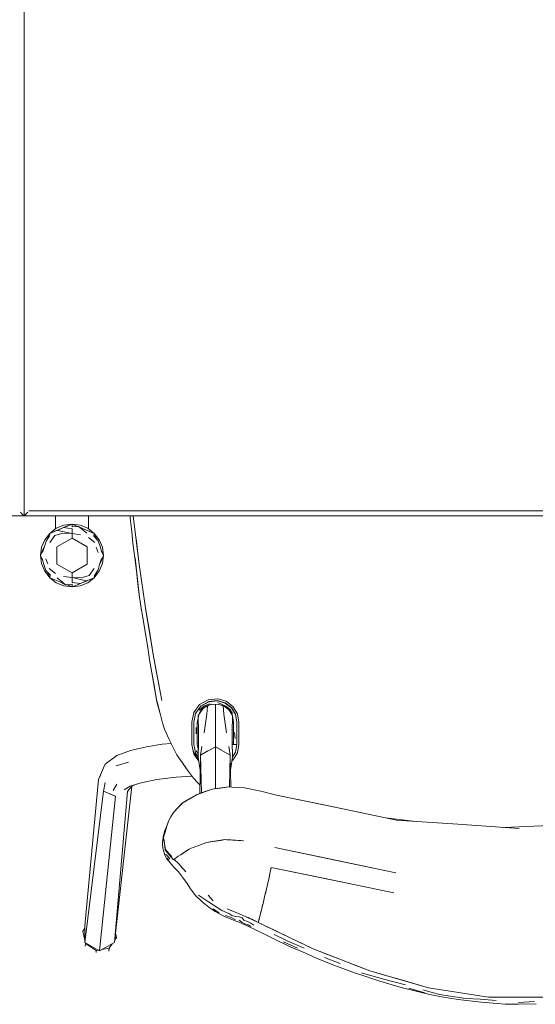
# Model space of a CAD drawing. Header units: millimetres. Extents: x -261 to 187, y -214 to 106.
# Tile 39 of 256: x -220.637 to -220.326, y -160.631 to -160.036. Entities that reach past the tile are written whole.
import ezdxf

# ---------------------------------------------------------------- set-up
doc = ezdxf.new("R2010")
doc.units = ezdxf.units.MM
doc.header["$LTSCALE"] = 0.005
doc.header["$MEASUREMENT"] = 0
doc.layers.add('IFC-Elemento de mobília-Contorno', color=9, linetype='Continuous', lineweight=5)

msp = doc.modelspace()

# ---------------------------------------------------------------- linework, layer by layer
at = {"layer": 'IFC-Elemento de mobília-Contorno', "lineweight": 5}
for p, q in [((-220.6345, -160.33601), (-220.6345, -159.73606)), ((-220.63673, -160.33379), (-220.636, -160.33451)), ((-220.636, -160.33451), (-220.63538, -160.33513)), ((-220.63362, -160.33513), (-220.633, -160.33451)), ((-220.633, -160.33451), (-220.63228, -160.33379)), ((-220.6315, -160.33301), (-219.4376, -160.33301)), ((-221.8344, -160.33601), (-220.6345, -160.33601)), ((-220.63538, -160.33513), (-220.63491, -160.33561)), ((-220.63491, -160.33561), (-220.6346, -160.33591)), ((-220.6346, -160.33591), (-220.6345, -160.33601)), ((-220.6345, -160.33601), (-220.6344, -160.33591)), ((-220.6345, -160.33601), (-219.4346, -160.33601)), ((-220.6344, -160.33591), (-220.6341, -160.33561)), ((-220.6341, -160.33561), (-220.63362, -160.33513)), ((-220.6155, -160.34386), (-220.6155, -160.33601)), ((-220.59551, -160.34392), (-220.59551, -160.33601)), ((-220.57046, -160.33601), (-220.57029, -160.33751)), ((-220.57046, -160.33601), (-220.57029, -160.33751)), ((-220.57029, -160.33751), (-220.56937, -160.34544)), ((-220.57029, -160.33751), (-220.56937, -160.34546)), ((-220.56848, -160.33601), (-220.56513, -160.36373)), ((-220.62196, -160.35047), (-220.61891, -160.34661)), ((-220.62027, -160.34988), (-220.61891, -160.34661)), ((-220.62026, -160.34987), (-220.61891, -160.34661)), ((-220.61908, -160.34801), (-220.61891, -160.34661)), ((-220.61891, -160.34661), (-220.615, -160.34352)), ((-220.61891, -160.34661), (-220.61277, -160.34406)), ((-220.61891, -160.34661), (-220.61584, -160.34533)), ((-220.61591, -160.34788), (-220.61104, -160.34658)), ((-220.61584, -160.34533), (-220.61277, -160.34406)), ((-220.6155, -160.34386), (-220.61543, -160.34386)), ((-220.615, -160.34352), (-220.61042, -160.34162)), ((-220.61431, -160.34478), (-220.61056, -160.34305)), ((-220.61431, -160.34478), (-220.60551, -160.34664)), ((-220.61277, -160.34406), (-220.61056, -160.34305)), ((-220.61104, -160.34658), (-220.60551, -160.34664)), ((-220.61056, -160.34305), (-220.60914, -160.34256)), ((-220.61056, -160.34305), (-220.60551, -160.3438)), ((-220.61042, -160.34162), (-220.60551, -160.34105)), ((-220.60918, -160.34257), (-220.60551, -160.34105)), ((-220.60914, -160.34256), (-220.60551, -160.34105)), ((-220.60551, -160.34261), (-220.60551, -160.34105)), ((-220.60551, -160.34105), (-220.60369, -160.34181)), ((-220.60551, -160.34105), (-220.60223, -160.34241)), ((-220.60551, -160.34105), (-220.60059, -160.34162)), ((-220.60551, -160.34261), (-220.60551, -160.34183)), ((-220.60551, -160.34261), (-220.60149, -160.34236)), ((-220.60551, -160.34664), (-220.60551, -160.3438)), ((-220.60551, -160.34664), (-220.60551, -160.34522)), ((-220.60551, -160.34664), (-220.60037, -160.3474)), ((-220.60551, -160.34948), (-220.60551, -160.34664)), ((-220.60369, -160.34181), (-220.60224, -160.34241)), ((-220.60149, -160.34236), (-220.60005, -160.34365)), ((-220.60149, -160.34236), (-220.59824, -160.34406)), ((-220.60059, -160.34162), (-220.59601, -160.34352)), ((-220.60005, -160.34365), (-220.59656, -160.34644)), ((-220.59824, -160.34406), (-220.5921, -160.34661)), ((-220.59824, -160.34406), (-220.59517, -160.34533)), ((-220.59601, -160.34352), (-220.5921, -160.34661)), ((-220.59558, -160.34386), (-220.59551, -160.34386)), ((-220.59517, -160.34533), (-220.5921, -160.34661)), ((-220.59228, -160.34825), (-220.5921, -160.34661)), ((-220.5921, -160.34661), (-220.59071, -160.34995)), ((-220.5921, -160.34661), (-220.59071, -160.34995)), ((-220.5921, -160.34661), (-220.58905, -160.35047)), ((-220.56937, -160.34544), (-220.56866, -160.35256)), ((-220.62386, -160.35505), (-220.62196, -160.35047)), ((-220.6221, -160.3545), (-220.62122, -160.35138)), ((-220.62122, -160.35138), (-220.61908, -160.34801)), ((-220.61885, -160.35215), (-220.61591, -160.34788)), ((-220.61463, -160.35474), (-220.60551, -160.34948)), ((-220.60551, -160.34948), (-220.60551, -160.34806)), ((-220.60551, -160.34948), (-220.59639, -160.35474)), ((-220.5956, -160.34916), (-220.59164, -160.35211)), ((-220.59228, -160.34825), (-220.58978, -160.35105)), ((-220.59071, -160.34995), (-220.58978, -160.35105)), ((-220.58978, -160.35105), (-220.58854, -160.35455)), ((-220.58905, -160.35047), (-220.58716, -160.35505)), ((-220.56866, -160.35256), (-220.56754, -160.36136)), ((-220.56683, -160.34964), (-220.56513, -160.36373)), ((-220.62446, -160.36001), (-220.62194, -160.3539)), ((-220.62446, -160.36001), (-220.62386, -160.35505)), ((-220.62446, -160.36001), (-220.62308, -160.35666)), ((-220.62326, -160.35815), (-220.6221, -160.3545)), ((-220.62308, -160.35666), (-220.62193, -160.3539)), ((-220.61463, -160.36528), (-220.61463, -160.35474)), ((-220.59639, -160.36528), (-220.59639, -160.35474)), ((-220.59084, -160.35502), (-220.58976, -160.35811)), ((-220.58854, -160.35455), (-220.58749, -160.35814)), ((-220.58789, -160.35676), (-220.58655, -160.36001)), ((-220.58789, -160.35677), (-220.58655, -160.36001)), ((-220.58716, -160.35505), (-220.58655, -160.36001)), ((-220.62446, -160.36001), (-220.62311, -160.36327)), ((-220.62446, -160.36001), (-220.62311, -160.36327)), ((-220.62446, -160.36001), (-220.62386, -160.36489)), ((-220.62352, -160.36188), (-220.62247, -160.36547)), ((-220.62126, -160.36191), (-220.62017, -160.365)), ((-220.58907, -160.36611), (-220.58655, -160.36001)), ((-220.58907, -160.36611), (-220.58793, -160.36336)), ((-220.58891, -160.36552), (-220.58775, -160.36187)), ((-220.58793, -160.36336), (-220.58655, -160.36001)), ((-220.58716, -160.36489), (-220.58655, -160.36001)), ((-220.56754, -160.36136), (-220.56662, -160.36932)), ((-220.56732, -160.36131), (-220.56595, -160.37437)), ((-220.56513, -160.36373), (-220.56109, -160.39183)), ((-220.62386, -160.36489), (-220.62196, -160.36947)), ((-220.62247, -160.36547), (-220.62123, -160.36897)), ((-220.62196, -160.36947), (-220.61891, -160.37341)), ((-220.62123, -160.36897), (-220.61873, -160.37177)), ((-220.62123, -160.36897), (-220.6203, -160.37007)), ((-220.6203, -160.37007), (-220.61891, -160.37341)), ((-220.6203, -160.37007), (-220.61891, -160.37341)), ((-220.61937, -160.36791), (-220.61541, -160.37086)), ((-220.61463, -160.36528), (-220.60551, -160.37054)), ((-220.60551, -160.37054), (-220.59639, -160.36528)), ((-220.60551, -160.37196), (-220.60551, -160.37054)), ((-220.60551, -160.37338), (-220.60551, -160.37054)), ((-220.59511, -160.37214), (-220.59216, -160.36787)), ((-220.5921, -160.37341), (-220.58905, -160.36947)), ((-220.5921, -160.37341), (-220.59074, -160.37014)), ((-220.5921, -160.37341), (-220.59075, -160.37015)), ((-220.59193, -160.37201), (-220.58979, -160.36864)), ((-220.58979, -160.36864), (-220.58891, -160.36552)), ((-220.58905, -160.36947), (-220.58716, -160.36489)), ((-220.56662, -160.36932), (-220.56478, -160.38523)), ((-220.56662, -160.36932), (-220.5657, -160.37727)), ((-220.61891, -160.37341), (-220.61873, -160.37177)), ((-220.61891, -160.37341), (-220.61584, -160.37469)), ((-220.61891, -160.37341), (-220.61277, -160.37596)), ((-220.61891, -160.37341), (-220.615, -160.37642)), ((-220.61584, -160.37469), (-220.61277, -160.37596)), ((-220.615, -160.37642), (-220.61042, -160.37832)), ((-220.61445, -160.37358), (-220.61096, -160.37637)), ((-220.61277, -160.37596), (-220.60953, -160.37766)), ((-220.61096, -160.37637), (-220.60953, -160.37766)), ((-220.61063, -160.37262), (-220.60551, -160.37338)), ((-220.60551, -160.37338), (-220.5967, -160.37524)), ((-220.60551, -160.37338), (-220.59997, -160.37344)), ((-220.60551, -160.37622), (-220.60551, -160.37338)), ((-220.60551, -160.3748), (-220.60551, -160.37338)), ((-220.60551, -160.37622), (-220.60045, -160.37697)), ((-220.60059, -160.37832), (-220.59601, -160.37642)), ((-220.60045, -160.37697), (-220.5967, -160.37524)), ((-220.60045, -160.37697), (-220.59824, -160.37596)), ((-220.59997, -160.37344), (-220.59511, -160.37214)), ((-220.5984, -160.37603), (-220.5921, -160.37341)), ((-220.59839, -160.37602), (-220.59824, -160.37596)), ((-220.59824, -160.37596), (-220.59517, -160.37469)), ((-220.59601, -160.37642), (-220.5921, -160.37341)), ((-220.59517, -160.37469), (-220.5921, -160.37341)), ((-220.5921, -160.37341), (-220.59193, -160.37201)), ((-220.61042, -160.37832), (-220.60551, -160.37897)), ((-220.60953, -160.37766), (-220.60551, -160.37741)), ((-220.60878, -160.37761), (-220.60551, -160.37897)), ((-220.60877, -160.37761), (-220.60732, -160.37822)), ((-220.60732, -160.37822), (-220.60551, -160.37897)), ((-220.60551, -160.37897), (-220.60551, -160.37741)), ((-220.60551, -160.37819), (-220.60551, -160.37741)), ((-220.60551, -160.37897), (-220.60183, -160.37745)), ((-220.60551, -160.37897), (-220.60187, -160.37746)), ((-220.60551, -160.37897), (-220.60059, -160.37832)), ((-220.60187, -160.37746), (-220.60045, -160.37697)), ((-220.5657, -160.37727), (-220.56478, -160.38523)), ((-220.56311, -160.37778), (-220.56109, -160.39183)), ((-220.56478, -160.38523), (-220.56348, -160.39312)), ((-220.56478, -160.38523), (-220.56346, -160.3932)), ((-220.56348, -160.39312), (-220.56298, -160.3963)), ((-220.56109, -160.39183), (-220.55877, -160.40583)), ((-220.56109, -160.39183), (-220.55645, -160.41984)), ((-220.56298, -160.3963), (-220.5616, -160.40496)), ((-220.5616, -160.40496), (-220.55972, -160.41571)), ((-220.55877, -160.40583), (-220.55645, -160.41984)), ((-220.55997, -160.41432), (-220.55965, -160.41621)), ((-220.55996, -160.41435), (-220.55965, -160.41619)), ((-220.55972, -160.41571), (-220.55868, -160.42312)), ((-220.55868, -160.42312), (-220.55722, -160.43087)), ((-220.55645, -160.41984), (-220.55121, -160.44774)), ((-220.55645, -160.41984), (-220.55503, -160.42743)), ((-220.5579, -160.42728), (-220.55767, -160.42871)), ((-220.55767, -160.42871), (-220.55596, -160.4385)), ((-220.55503, -160.42743), (-220.5536, -160.43502)), ((-220.55724, -160.43077), (-220.55596, -160.4385)), ((-220.55723, -160.43085), (-220.55644, -160.43559)), ((-220.55722, -160.43087), (-220.55571, -160.43959)), ((-220.55644, -160.43559), (-220.55432, -160.44839)), ((-220.5536, -160.43502), (-220.55121, -160.44774)), ((-220.55596, -160.4385), (-220.55432, -160.44839)), ((-220.52843, -160.45018), (-220.52328, -160.44723)), ((-220.52329, -160.44723), (-220.5173, -160.4466)), ((-220.52283, -160.44827), (-220.5175, -160.44773)), ((-220.52282, -160.44839), (-220.51736, -160.44785)), ((-220.51886, -160.448), (-220.51886, -160.44786)), ((-220.5175, -160.44773), (-220.51521, -160.44841)), ((-220.51736, -160.44785), (-220.51291, -160.44921)), ((-220.5173, -160.4466), (-220.51237, -160.44811)), ((-220.55432, -160.44839), (-220.55208, -160.45633)), ((-220.5541, -160.44833), (-220.55089, -160.46108)), ((-220.53195, -160.45496), (-220.52843, -160.45018)), ((-220.5308, -160.45545), (-220.52758, -160.45108)), ((-220.52944, -160.45719), (-220.52738, -160.4532)), ((-220.5289, -160.45622), (-220.5262, -160.45251)), ((-220.52874, -160.45356), (-220.52555, -160.45084)), ((-220.52764, -160.45117), (-220.52749, -160.45097)), ((-220.52758, -160.45108), (-220.52282, -160.44839)), ((-220.52749, -160.45097), (-220.52283, -160.44827)), ((-220.52738, -160.4532), (-220.52439, -160.45101)), ((-220.5262, -160.45251), (-220.52222, -160.45023)), ((-220.52555, -160.45084), (-220.52213, -160.44962)), ((-220.52439, -160.45101), (-220.52122, -160.44982)), ((-220.52405, -160.45586), (-220.52356, -160.451)), ((-220.52333, -160.44868), (-220.52331, -160.44855)), ((-220.52222, -160.45023), (-220.52012, -160.45002)), ((-220.52012, -160.45002), (-220.51765, -160.44978)), ((-220.51886, -160.46072), (-220.51886, -160.4499)), ((-220.51765, -160.44978), (-220.51383, -160.45093)), ((-220.51748, -160.44882), (-220.51249, -160.45105)), ((-220.51521, -160.44841), (-220.51292, -160.44909)), ((-220.51458, -160.45038), (-220.51198, -160.45198)), ((-220.5144, -160.44865), (-220.51439, -160.44876)), ((-220.51418, -160.45083), (-220.51367, -160.45586)), ((-220.51383, -160.45093), (-220.51067, -160.45337)), ((-220.51292, -160.44909), (-220.50917, -160.45198)), ((-220.51291, -160.44921), (-220.50919, -160.4521)), ((-220.51249, -160.45105), (-220.51021, -160.453)), ((-220.51237, -160.44811), (-220.50828, -160.45127)), ((-220.51198, -160.45198), (-220.50983, -160.45415)), ((-220.51067, -160.45337), (-220.50859, -160.45678)), ((-220.51021, -160.453), (-220.50854, -160.45549)), ((-220.50919, -160.4521), (-220.50673, -160.45612)), ((-220.50917, -160.45198), (-220.50671, -160.45602)), ((-220.5086, -160.45292), (-220.5086, -160.45306)), ((-220.50828, -160.45127), (-220.50558, -160.45568)), ((-220.53319, -160.46076), (-220.53195, -160.45496)), ((-220.53194, -160.46075), (-220.5308, -160.45545)), ((-220.52986, -160.46071), (-220.52934, -160.45829)), ((-220.52934, -160.45829), (-220.5289, -160.45622)), ((-220.5292, -160.4576), (-220.52904, -160.46623)), ((-220.52556, -160.46724), (-220.52405, -160.45586)), ((-220.51367, -160.45586), (-220.51217, -160.46724)), ((-220.50869, -160.46623), (-220.50857, -160.45751)), ((-220.50859, -160.45678), (-220.50786, -160.46071)), ((-220.50857, -160.45691), (-220.50857, -160.45751)), ((-220.50673, -160.45612), (-220.50587, -160.46076)), ((-220.50671, -160.45602), (-220.50586, -160.46066)), ((-220.50558, -160.45568), (-220.50462, -160.46076)), ((-220.55089, -160.46108), (-220.54964, -160.46498)), ((-220.54964, -160.46498), (-220.5468, -160.47124)), ((-220.53319, -160.46076), (-220.53319, -160.46413)), ((-220.53319, -160.46413), (-220.53318, -160.4675)), ((-220.53194, -160.46075), (-220.53194, -160.46413)), ((-220.53194, -160.46413), (-220.53194, -160.46749)), ((-220.53048, -160.46786), (-220.53045, -160.46399)), ((-220.52986, -160.46408), (-220.52986, -160.46071)), ((-220.52986, -160.46746), (-220.52986, -160.46408)), ((-220.51886, -160.4703), (-220.51886, -160.46072)), ((-220.50786, -160.46408), (-220.50786, -160.46071)), ((-220.50786, -160.46746), (-220.50786, -160.46408)), ((-220.50587, -160.46413), (-220.50587, -160.46076)), ((-220.50587, -160.4675), (-220.50587, -160.46413)), ((-220.50586, -160.46404), (-220.50586, -160.46066)), ((-220.50586, -160.46742), (-220.50586, -160.46404)), ((-220.50462, -160.46413), (-220.50462, -160.46076)), ((-220.50462, -160.4675), (-220.50462, -160.46413)), ((-220.5468, -160.47124), (-220.54347, -160.478)), ((-220.53318, -160.4675), (-220.53318, -160.47087)), ((-220.53318, -160.47087), (-220.53318, -160.47424)), ((-220.53194, -160.46749), (-220.53194, -160.47087)), ((-220.53194, -160.47087), (-220.53193, -160.47424)), ((-220.52986, -160.47083), (-220.52986, -160.46746)), ((-220.52986, -160.47421), (-220.52986, -160.47083)), ((-220.52904, -160.46623), (-220.52899, -160.47245)), ((-220.51886, -160.47564), (-220.51886, -160.4703)), ((-220.50873, -160.47245), (-220.50869, -160.46623)), ((-220.50786, -160.47083), (-220.50786, -160.46746)), ((-220.50786, -160.47421), (-220.50786, -160.47083)), ((-220.50728, -160.46711), (-220.50698, -160.47068)), ((-220.50587, -160.47087), (-220.50587, -160.4675)), ((-220.50587, -160.4743), (-220.50587, -160.47087)), ((-220.50586, -160.46742), (-220.50586, -160.47079)), ((-220.50586, -160.47417), (-220.50586, -160.47079)), ((-220.50462, -160.47087), (-220.50462, -160.4675)), ((-220.50462, -160.4743), (-220.50462, -160.47087)), ((-220.57019, -160.47792), (-220.56049, -160.47569)), ((-220.56049, -160.47569), (-220.55108, -160.4741)), ((-220.55108, -160.4741), (-220.54559, -160.47369)), ((-220.53318, -160.47424), (-220.53193, -160.48005)), ((-220.53193, -160.47424), (-220.53131, -160.47713)), ((-220.53131, -160.47713), (-220.53079, -160.47954)), ((-220.52986, -160.47323), (-220.52921, -160.47322)), ((-220.52986, -160.47421), (-220.52911, -160.47772)), ((-220.52921, -160.48188), (-220.52899, -160.47245)), ((-220.52921, -160.47322), (-220.52901, -160.47322)), ((-220.52921, -160.4743), (-220.52903, -160.4743)), ((-220.52783, -160.48071), (-220.52697, -160.4754)), ((-220.52783, -160.48071), (-220.51886, -160.47564)), ((-220.52274, -160.47783), (-220.51886, -160.47564)), ((-220.51886, -160.49243), (-220.51886, -160.47564)), ((-220.51886, -160.47564), (-220.5099, -160.48071)), ((-220.51886, -160.47564), (-220.51545, -160.47758)), ((-220.51076, -160.4754), (-220.5099, -160.48071)), ((-220.50873, -160.47245), (-220.50852, -160.48188)), ((-220.50872, -160.47322), (-220.50786, -160.47322)), ((-220.50869, -160.4743), (-220.50588, -160.4743)), ((-220.50786, -160.47421), (-220.50771, -160.47422)), ((-220.50771, -160.47422), (-220.50728, -160.47424)), ((-220.50728, -160.47424), (-220.50663, -160.47424)), ((-220.50671, -160.47882), (-220.50586, -160.47417)), ((-220.50663, -160.47424), (-220.50587, -160.47425)), ((-220.50587, -160.47322), (-220.50586, -160.47322)), ((-220.50558, -160.47931), (-220.50462, -160.47425)), ((-220.58552, -160.48623), (-220.57834, -160.48086)), ((-220.57834, -160.48086), (-220.57019, -160.47792)), ((-220.54347, -160.478), (-220.54218, -160.48052)), ((-220.54218, -160.48052), (-220.53954, -160.48428)), ((-220.53226, -160.47852), (-220.53193, -160.47901)), ((-220.53225, -160.47857), (-220.53019, -160.48169)), ((-220.53193, -160.47901), (-220.53104, -160.48034)), ((-220.53193, -160.48005), (-220.52884, -160.48425)), ((-220.53104, -160.48034), (-220.53019, -160.48169)), ((-220.53087, -160.48066), (-220.53084, -160.48066)), ((-220.53079, -160.47954), (-220.5292, -160.48168)), ((-220.53051, -160.47814), (-220.52917, -160.48017)), ((-220.53019, -160.48169), (-220.529, -160.48325)), ((-220.53019, -160.48169), (-220.52919, -160.48294)), ((-220.52921, -160.48188), (-220.528, -160.48971)), ((-220.52919, -160.48294), (-220.52901, -160.48318)), ((-220.52827, -160.50388), (-220.52783, -160.48071)), ((-220.52783, -160.48071), (-220.52334, -160.47818)), ((-220.52783, -160.48071), (-220.52725, -160.50352)), ((-220.51283, -160.47906), (-220.5099, -160.48071)), ((-220.51039, -160.5), (-220.5099, -160.48071)), ((-220.5099, -160.48071), (-220.50953, -160.50004)), ((-220.50973, -160.48971), (-220.50852, -160.48188)), ((-220.50887, -160.48418), (-220.50828, -160.48372)), ((-220.50855, -160.48062), (-220.50781, -160.48062)), ((-220.50852, -160.48178), (-220.50671, -160.47882)), ((-220.50828, -160.48372), (-220.50558, -160.47931)), ((-220.58954, -160.49548), (-220.58651, -160.48842)), ((-220.58651, -160.48842), (-220.58552, -160.48623)), ((-220.57884, -160.48719), (-220.57132, -160.48495)), ((-220.53954, -160.48428), (-220.53842, -160.48583)), ((-220.53902, -160.48501), (-220.53844, -160.48583)), ((-220.53844, -160.48583), (-220.53811, -160.4863)), ((-220.53842, -160.48583), (-220.53808, -160.48629)), ((-220.53811, -160.4863), (-220.53571, -160.48973)), ((-220.53808, -160.48629), (-220.53717, -160.48753)), ((-220.53571, -160.48973), (-220.53216, -160.49454)), ((-220.59776, -160.58392), (-220.58954, -160.49548)), ((-220.58954, -160.49548), (-220.58811, -160.49257)), ((-220.56381, -160.49735), (-220.55434, -160.49537)), ((-220.55434, -160.49537), (-220.54251, -160.49406)), ((-220.54251, -160.49406), (-220.53294, -160.49348)), ((-220.53216, -160.49454), (-220.52962, -160.49719)), ((-220.51886, -160.50103), (-220.51886, -160.49243)), ((-220.58651, -160.50258), (-220.58552, -160.49726)), ((-220.58073, -160.50212), (-220.57834, -160.49824)), ((-220.57984, -160.59405), (-220.56927, -160.4994)), ((-220.57401, -160.50161), (-220.57028, -160.49937)), ((-220.57188, -160.50268), (-220.56929, -160.49941)), ((-220.57028, -160.49937), (-220.56381, -160.49735)), ((-220.56929, -160.49941), (-220.56657, -160.49821)), ((-220.53027, -160.50461), (-220.52072, -160.50128)), ((-220.52997, -160.50447), (-220.52072, -160.50128)), ((-220.52962, -160.49719), (-220.52817, -160.49867)), ((-220.52624, -160.50316), (-220.52072, -160.50128)), ((-220.52072, -160.50128), (-220.51101, -160.49996)), ((-220.52072, -160.50128), (-220.51586, -160.50062)), ((-220.51586, -160.50062), (-220.51101, -160.49996)), ((-220.51101, -160.49996), (-220.50884, -160.50007)), ((-220.50884, -160.50007), (-220.50123, -160.50055)), ((-220.50123, -160.50055), (-220.49148, -160.50241)), ((-220.59776, -160.59393), (-220.58651, -160.50258)), ((-220.58651, -160.50258), (-220.57919, -160.50556)), ((-220.58285, -160.50407), (-220.57919, -160.50556)), ((-220.58159, -160.52892), (-220.57919, -160.50556)), ((-220.57984, -160.59405), (-220.57188, -160.50268)), ((-220.53885, -160.50972), (-220.53027, -160.50461)), ((-220.53843, -160.50941), (-220.53386, -160.50674)), ((-220.53386, -160.50674), (-220.53351, -160.50654)), ((-220.53011, -160.50456), (-220.52997, -160.50447)), ((-220.52997, -160.50447), (-220.52624, -160.50316)), ((-220.49148, -160.50241), (-220.48185, -160.50482)), ((-220.48185, -160.50482), (-220.45136, -160.51117)), ((-220.48185, -160.50482), (-220.44559, -160.51237)), ((-220.54432, -160.51549), (-220.53885, -160.50972)), ((-220.54403, -160.51518), (-220.54135, -160.51243)), ((-220.54135, -160.51243), (-220.53843, -160.50941)), ((-220.53843, -160.50941), (-220.53755, -160.50895)), ((-220.53843, -160.50941), (-220.53758, -160.50897)), ((-220.45136, -160.51117), (-220.40934, -160.51993)), ((-220.44559, -160.51237), (-220.40934, -160.51993)), ((-220.54726, -160.52055), (-220.54432, -160.51549)), ((-220.54706, -160.52025), (-220.54552, -160.51769)), ((-220.54552, -160.51769), (-220.54398, -160.51513)), ((-220.41611, -160.51852), (-220.39941, -160.5206)), ((-220.54945, -160.52607), (-220.5487, -160.52439)), ((-220.54938, -160.5278), (-220.54861, -160.52528)), ((-220.54872, -160.5255), (-220.54726, -160.52055)), ((-220.5487, -160.52439), (-220.5475, -160.52137)), ((-220.40934, -160.51993), (-220.37236, -160.52246)), ((-220.37236, -160.52246), (-220.33538, -160.52499)), ((-220.34455, -160.52436), (-220.2984, -160.52246)), ((-220.584, -160.55228), (-220.58159, -160.52892)), ((-220.5508, -160.53298), (-220.55016, -160.53032)), ((-220.55067, -160.53243), (-220.55046, -160.53008)), ((-220.55046, -160.53008), (-220.55009, -160.52838)), ((-220.55017, -160.53046), (-220.54872, -160.5255)), ((-220.55017, -160.53046), (-220.5497, -160.53423)), ((-220.55016, -160.53032), (-220.54938, -160.5278)), ((-220.55016, -160.53032), (-220.55015, -160.5304)), ((-220.55009, -160.52838), (-220.54945, -160.52607)), ((-220.5508, -160.53462), (-220.5508, -160.53298)), ((-220.5508, -160.53462), (-220.5507, -160.5367)), ((-220.5507, -160.5367), (-220.55031, -160.53845)), ((-220.5499, -160.53215), (-220.54963, -160.53399)), ((-220.5497, -160.53423), (-220.54923, -160.538)), ((-220.54963, -160.53399), (-220.54937, -160.53583)), ((-220.54937, -160.53583), (-220.5491, -160.53767)), ((-220.53477, -160.53754), (-220.53347, -160.53703)), ((-220.53347, -160.53703), (-220.53217, -160.53654)), ((-220.53217, -160.53654), (-220.53087, -160.53603)), ((-220.53087, -160.53603), (-220.52957, -160.53554)), ((-220.52957, -160.53554), (-220.52825, -160.53503)), ((-220.52827, -160.53503), (-220.52697, -160.53453)), ((-220.52697, -160.53453), (-220.52632, -160.53429)), ((-220.52632, -160.53429), (-220.52567, -160.53404)), ((-220.52567, -160.53404), (-220.52436, -160.53353)), ((-220.52436, -160.53353), (-220.51321, -160.5318)), ((-220.52436, -160.53353), (-220.52297, -160.53332)), ((-220.52297, -160.53332), (-220.52158, -160.5331)), ((-220.52158, -160.5331), (-220.52018, -160.53288)), ((-220.52018, -160.53288), (-220.51879, -160.53267)), ((-220.51879, -160.53267), (-220.5174, -160.53245)), ((-220.5174, -160.53245), (-220.516, -160.53223)), ((-220.516, -160.53223), (-220.51461, -160.53202)), ((-220.51461, -160.53202), (-220.51321, -160.5318)), ((-220.51321, -160.5318), (-220.50189, -160.53243)), ((-220.51321, -160.5318), (-220.512, -160.53187)), ((-220.512, -160.53187), (-220.51078, -160.53194)), ((-220.51078, -160.53194), (-220.50957, -160.532)), ((-220.50957, -160.532), (-220.50835, -160.53207)), ((-220.50835, -160.53207), (-220.50674, -160.53216)), ((-220.50674, -160.53216), (-220.50512, -160.53224)), ((-220.50512, -160.53224), (-220.5035, -160.53234)), ((-220.5035, -160.53234), (-220.50227, -160.53241)), ((-220.50227, -160.53241), (-220.50189, -160.53243)), ((-220.48296, -160.53658), (-220.45187, -160.54306)), ((-220.48296, -160.53658), (-220.44643, -160.5442)), ((-220.55031, -160.53845), (-220.54945, -160.54111)), ((-220.54945, -160.54111), (-220.54826, -160.5433)), ((-220.5494, -160.54048), (-220.54837, -160.54102)), ((-220.54923, -160.538), (-220.54674, -160.54096)), ((-220.5491, -160.53767), (-220.54787, -160.53907)), ((-220.54837, -160.54102), (-220.54745, -160.54223)), ((-220.54826, -160.5433), (-220.54599, -160.54607)), ((-220.54807, -160.54306), (-220.54708, -160.54419)), ((-220.54787, -160.53907), (-220.54664, -160.54047)), ((-220.54745, -160.54223), (-220.54644, -160.54341)), ((-220.54674, -160.54096), (-220.54426, -160.54391)), ((-220.54664, -160.54047), (-220.54526, -160.54203)), ((-220.54389, -160.5436), (-220.54323, -160.54316)), ((-220.54323, -160.54316), (-220.54258, -160.54273)), ((-220.54258, -160.54273), (-220.54127, -160.54186)), ((-220.54127, -160.54186), (-220.53996, -160.54098)), ((-220.53996, -160.54098), (-220.53865, -160.54011)), ((-220.53983, -160.54091), (-220.53515, -160.53774)), ((-220.53865, -160.54011), (-220.53768, -160.53947)), ((-220.53768, -160.53947), (-220.53671, -160.53883)), ((-220.53671, -160.53883), (-220.53574, -160.53818)), ((-220.53574, -160.53818), (-220.53477, -160.53754)), ((-220.53515, -160.53774), (-220.53496, -160.53766)), ((-220.45187, -160.54306), (-220.4099, -160.55181)), ((-220.54599, -160.54607), (-220.54545, -160.54686)), ((-220.54545, -160.54686), (-220.54352, -160.54878)), ((-220.54426, -160.54391), (-220.54385, -160.54364)), ((-220.54392, -160.54356), (-220.54389, -160.5436)), ((-220.54389, -160.5436), (-220.5409, -160.54644)), ((-220.54389, -160.5436), (-220.54339, -160.54407)), ((-220.54352, -160.54878), (-220.54124, -160.55133)), ((-220.54339, -160.54407), (-220.5429, -160.54454)), ((-220.5429, -160.54454), (-220.54191, -160.54548)), ((-220.54191, -160.54548), (-220.5409, -160.54644)), ((-220.5409, -160.54644), (-220.53885, -160.54888)), ((-220.5409, -160.54644), (-220.53681, -160.55132)), ((-220.53885, -160.54888), (-220.53783, -160.5501)), ((-220.48577, -160.55154), (-220.48516, -160.54857)), ((-220.48541, -160.54979), (-220.48528, -160.54918)), ((-220.48528, -160.54918), (-220.48516, -160.54857)), ((-220.48516, -160.54857), (-220.43522, -160.55898)), ((-220.48516, -160.54857), (-220.45361, -160.55514)), ((-220.44643, -160.5442), (-220.4099, -160.55181)), ((-220.5864, -160.57563), (-220.584, -160.55228)), ((-220.54124, -160.55133), (-220.53817, -160.55527)), ((-220.53783, -160.5501), (-220.53681, -160.55132)), ((-220.4872, -160.5581), (-220.48645, -160.55472)), ((-220.48682, -160.55641), (-220.48645, -160.55472)), ((-220.48645, -160.55472), (-220.48577, -160.55154)), ((-220.48645, -160.55472), (-220.48611, -160.55313)), ((-220.48611, -160.55313), (-220.48594, -160.55234)), ((-220.48594, -160.55234), (-220.48577, -160.55154)), ((-220.48577, -160.55154), (-220.48559, -160.55067)), ((-220.48559, -160.55067), (-220.48541, -160.54979)), ((-220.45361, -160.55514), (-220.41101, -160.56402)), ((-220.53817, -160.55527), (-220.536, -160.55828)), ((-220.536, -160.55828), (-220.53395, -160.5616)), ((-220.48801, -160.56167), (-220.4872, -160.5581)), ((-220.48801, -160.56167), (-220.48761, -160.55988)), ((-220.4872, -160.5581), (-220.48682, -160.55641)), ((-220.43522, -160.55898), (-220.41101, -160.56402)), ((-220.53395, -160.5616), (-220.53082, -160.56559)), ((-220.53082, -160.56559), (-220.52685, -160.56948)), ((-220.52898, -160.56541), (-220.52299, -160.5693)), ((-220.52316, -160.56543), (-220.5203, -160.5688)), ((-220.48982, -160.5693), (-220.48889, -160.5654)), ((-220.48936, -160.56735), (-220.48889, -160.5654)), ((-220.48889, -160.5654), (-220.48801, -160.56167)), ((-220.48889, -160.5654), (-220.48867, -160.56447)), ((-220.48867, -160.56447), (-220.48845, -160.56353)), ((-220.48845, -160.56353), (-220.48801, -160.56167)), ((-220.52685, -160.56948), (-220.52275, -160.57271)), ((-220.52299, -160.5693), (-220.51902, -160.57201)), ((-220.52275, -160.57271), (-220.51895, -160.57521)), ((-220.51902, -160.57201), (-220.51493, -160.57455)), ((-220.49081, -160.57334), (-220.48982, -160.5693)), ((-220.49081, -160.57334), (-220.49032, -160.57132)), ((-220.49032, -160.57132), (-220.49007, -160.57031)), ((-220.49007, -160.57031), (-220.48982, -160.5693)), ((-220.48982, -160.5693), (-220.48936, -160.56735)), ((-220.5888, -160.59899), (-220.5864, -160.57563)), ((-220.52021, -160.57365), (-220.51668, -160.57597)), ((-220.51895, -160.57521), (-220.51645, -160.57661)), ((-220.51645, -160.57661), (-220.51412, -160.57776)), ((-220.51493, -160.57455), (-220.5108, -160.57637)), ((-220.51412, -160.57776), (-220.51091, -160.57922)), ((-220.5128, -160.57756), (-220.50939, -160.57892)), ((-220.51169, -160.57355), (-220.50596, -160.57596)), ((-220.51169, -160.57355), (-220.50883, -160.57476)), ((-220.5108, -160.57637), (-220.50887, -160.57769)), ((-220.50939, -160.57892), (-220.50679, -160.58035)), ((-220.50887, -160.57769), (-220.50682, -160.57826)), ((-220.50883, -160.57476), (-220.50739, -160.57536)), ((-220.50739, -160.57536), (-220.50596, -160.57596)), ((-220.50682, -160.57826), (-220.50441, -160.5784)), ((-220.50596, -160.57596), (-220.50024, -160.57836)), ((-220.50441, -160.5784), (-220.50275, -160.57911)), ((-220.5031, -160.57716), (-220.50024, -160.57836)), ((-220.50024, -160.57836), (-220.49295, -160.5818)), ((-220.50024, -160.57836), (-220.49914, -160.57888)), ((-220.49914, -160.57888), (-220.49803, -160.5794)), ((-220.49295, -160.5818), (-220.49186, -160.57751)), ((-220.49249, -160.58003), (-220.49218, -160.57877)), ((-220.49219, -160.57882), (-220.49186, -160.57751)), ((-220.49186, -160.57751), (-220.49081, -160.57334)), ((-220.49186, -160.57751), (-220.49134, -160.57543)), ((-220.49134, -160.57543), (-220.49107, -160.57438)), ((-220.49107, -160.57438), (-220.49081, -160.57334)), ((-220.59776, -160.59393), (-220.59776, -160.58392)), ((-220.51091, -160.57922), (-220.50885, -160.58008)), ((-220.50885, -160.58008), (-220.50698, -160.58084)), ((-220.50698, -160.58084), (-220.50508, -160.58157)), ((-220.50508, -160.58157), (-220.50287, -160.58249)), ((-220.50449, -160.58055), (-220.5029, -160.58164)), ((-220.5029, -160.58164), (-220.50099, -160.58261)), ((-220.50287, -160.58249), (-220.50145, -160.58309)), ((-220.50275, -160.57911), (-220.50172, -160.58048)), ((-220.50172, -160.58048), (-220.49945, -160.58122)), ((-220.50145, -160.58309), (-220.50012, -160.58372)), ((-220.50099, -160.58261), (-220.49907, -160.58332)), ((-220.50012, -160.58372), (-220.4985, -160.58447)), ((-220.49945, -160.58122), (-220.49743, -160.58224)), ((-220.49907, -160.58332), (-220.49753, -160.5844)), ((-220.4985, -160.58447), (-220.49737, -160.585)), ((-220.49803, -160.5794), (-220.49693, -160.57992)), ((-220.49743, -160.58224), (-220.49573, -160.58345)), ((-220.49693, -160.57992), (-220.49583, -160.58044)), ((-220.49583, -160.58044), (-220.49439, -160.58112)), ((-220.49439, -160.58112), (-220.49295, -160.5818)), ((-220.49295, -160.5818), (-220.49249, -160.58003)), ((-220.49295, -160.5818), (-220.45979, -160.59779)), ((-220.49295, -160.5818), (-220.48308, -160.58656)), ((-220.59897, -160.58706), (-220.59776, -160.58527)), ((-220.59897, -160.58706), (-220.59776, -160.59273)), ((-220.5792, -160.58833), (-220.57866, -160.59102)), ((-220.49737, -160.585), (-220.49633, -160.58542)), ((-220.49633, -160.58542), (-220.49502, -160.58614)), ((-220.49502, -160.58614), (-220.49005, -160.58858)), ((-220.49005, -160.58858), (-220.48435, -160.59136)), ((-220.48337, -160.58916), (-220.47549, -160.59288)), ((-220.48308, -160.58656), (-220.47321, -160.59132)), ((-220.59776, -160.59393), (-220.5888, -160.59899)), ((-220.5976, -160.59624), (-220.59738, -160.59452)), ((-220.59747, -160.59409), (-220.59738, -160.59452)), ((-220.59738, -160.59452), (-220.59084, -160.59878)), ((-220.5888, -160.59899), (-220.57984, -160.59405)), ((-220.58307, -160.59736), (-220.58134, -160.59488)), ((-220.57966, -160.59246), (-220.57866, -160.59102)), ((-220.48435, -160.59136), (-220.47364, -160.59652)), ((-220.47777, -160.59364), (-220.46924, -160.59731)), ((-220.47549, -160.59288), (-220.46518, -160.59732)), ((-220.47364, -160.59652), (-220.46629, -160.59968)), ((-220.47321, -160.59132), (-220.4665, -160.59455)), ((-220.4665, -160.59455), (-220.45979, -160.59779)), ((-220.59098, -160.60011), (-220.59093, -160.59967)), ((-220.59093, -160.59967), (-220.59089, -160.59923)), ((-220.59089, -160.59923), (-220.59084, -160.59878)), ((-220.59084, -160.59878), (-220.58958, -160.59855)), ((-220.58722, -160.59812), (-220.58307, -160.59736)), ((-220.58325, -160.59912), (-220.58307, -160.59736)), ((-220.46629, -160.59968), (-220.45773, -160.6035)), ((-220.45979, -160.59779), (-220.42551, -160.61119)), ((-220.45979, -160.59779), (-220.45122, -160.60114)), ((-220.45122, -160.60114), (-220.44265, -160.60449)), ((-220.45773, -160.6035), (-220.44883, -160.60704)), ((-220.45286, -160.60307), (-220.44343, -160.60675)), ((-220.44883, -160.60704), (-220.43487, -160.6123)), ((-220.44265, -160.60449), (-220.43408, -160.60784)), ((-220.43408, -160.60784), (-220.42551, -160.61119)), ((-220.43487, -160.6123), (-220.43029, -160.61375)), ((-220.43053, -160.61236), (-220.41734, -160.61607)), ((-220.43029, -160.61375), (-220.4202, -160.61707)), ((-220.42551, -160.61119), (-220.39012, -160.62129)), ((-220.42551, -160.61119), (-220.41666, -160.61371)), ((-220.41666, -160.61371), (-220.40781, -160.61624)), ((-220.4202, -160.61707), (-220.41, -160.62012)), ((-220.41734, -160.61607), (-220.40393, -160.61957)), ((-220.41, -160.62012), (-220.40505, -160.62157)), ((-220.40781, -160.61624), (-220.39896, -160.61877)), ((-220.39896, -160.61877), (-220.39012, -160.62129)), ((-220.40505, -160.62157), (-220.38925, -160.62544)), ((-220.40196, -160.62165), (-220.39234, -160.62442)), ((-220.39356, -160.62261), (-220.38345, -160.62542)), ((-220.39012, -160.62129), (-220.35377, -160.62699)), ((-220.39012, -160.62129), (-220.38103, -160.62272)), ((-220.38925, -160.62544), (-220.38225, -160.62674)), ((-220.38345, -160.62542), (-220.36758, -160.62784)), ((-220.38103, -160.62272), (-220.37194, -160.62414)), ((-220.37194, -160.62414), (-220.36285, -160.62557)), ((-220.36285, -160.62557), (-220.35377, -160.62699)), ((-220.38225, -160.62674), (-220.37214, -160.62853)), ((-220.37214, -160.62853), (-220.35833, -160.6301)), ((-220.36758, -160.62784), (-220.35883, -160.62815)), ((-220.35883, -160.62815), (-220.34927, -160.62912)), ((-220.35833, -160.6301), (-220.3438, -160.63129)), ((-220.35377, -160.62699), (-220.31699, -160.62699)), ((-220.35377, -160.62699), (-220.34457, -160.62699)), ((-220.34457, -160.62699), (-220.33538, -160.62699)), ((-220.3438, -160.63129), (-220.33564, -160.63135)), ((-220.33564, -160.63135), (-220.32499, -160.63116)), ((-220.33561, -160.63033), (-220.32612, -160.62959)), ((-220.33538, -160.62699), (-220.32618, -160.62699)), ((-220.32618, -160.62699), (-220.31699, -160.62699))]:
    msp.add_line(p, q, dxfattribs=at)

doc.saveas('drawing.dxf')
